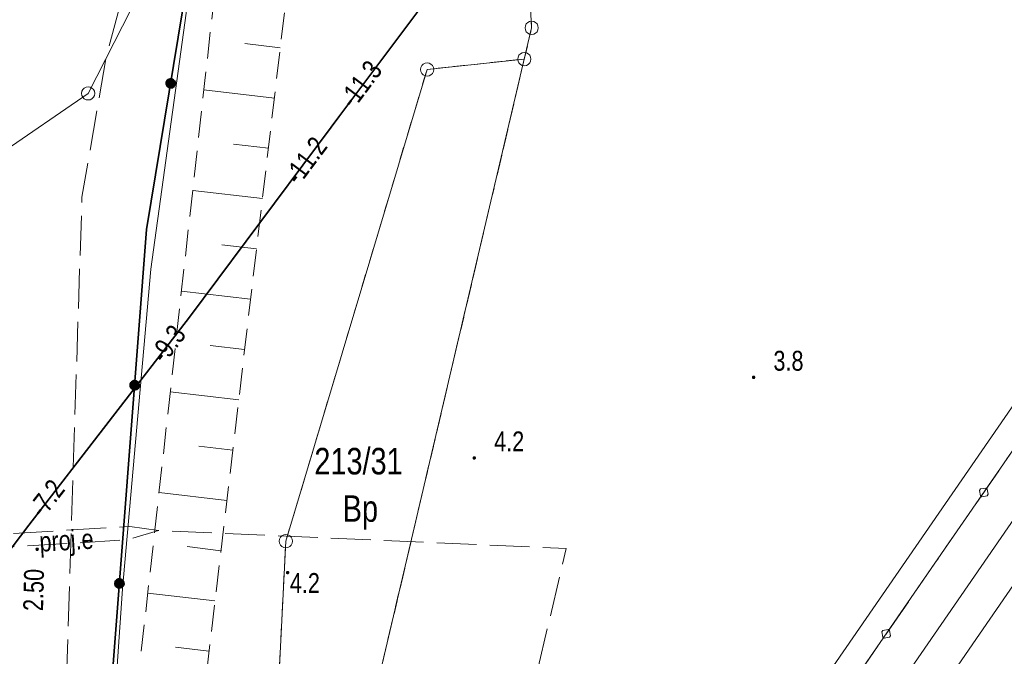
# Model space of a CAD drawing. Header units: metres. Extents: x 5450672 to 5451002, y 5973437 to 5973741.
# Tile 25 of 54: x 5450800 to 5450837, y 5973650 to 5973674. Entities that reach past the tile are written whole.
import ezdxf
from ezdxf.enums import TextEntityAlignment as Align

# ---------------------------------------------------------------- set-up
doc = ezdxf.new("R2010")
doc.units = ezdxf.units.M
for name, pattern in [('L_0_03', [1, 0.5, -0.5]), ('L_0_04', [1.5, 1, -0.5]), ('L_0_06', [2, 1.5, -0.5])]:
    doc.linetypes.add(name, pattern=pattern)
for name, color, linetype, lineweight in [('GEPPGD', 7, 'CONTINUOUS', 18), ('GESDZI', 7, 'CONTINUOUS', 18), ('GESDZI_O', 7, 'CONTINUOUS', 18), ('GESUZY', 96, 'CONTINUOUS', 18), ('GESUZY_O', 96, 'CONTINUOUS', 18), ('GSLKBA', 7, 'CONTINUOUS', 18), ('GSLKOG', 7, 'CONTINUOUS', 35), ('GSPWPN', 7, 'CONTINUOUS', 13), ('GSPWPN_O', 7, 'CONTINUOUS', 13), ('GSPWPS', 7, 'CONTINUOUS', 13), ('GSPWPS_O', 7, 'CONTINUOUS', 13), ('GSSINK', 7, 'CONTINUOUS', 18), ('GSSKOA', 7, 'CONTINUOUS', 18), ('GSSZSN', 7, 'CONTINUOUS', 18), ('GULEPR', 1, 'CONTINUOUS', 18), ('GULEPR_O', 1, 'CONTINUOUS', 18), ('GULKPR', 36, 'CONTINUOUS', 18), ('GULLOB', 7, 'CONTINUOUS', 35), ('GULTPR', 30, 'CONTINUOUS', 18), ('GULWPR', 5, 'CONTINUOUS', 18), ('GUPPRZ_O', 7, 'CONTINUOUS', 18)]:
    doc.layers.add(name, color=color, linetype=linetype, lineweight=lineweight)
doc.styles.add('Arial', font='Arial.ttf')

msp = doc.modelspace()

# ---------------------------------------------------------------- hatches: boundary and pattern name
at = {"layer": 'GSLKOG', "linetype": 'Continuous', "lineweight": 35, "true_color": 0x000000}
for points in [[(5450805.746, 5973671.686), (5450805.707, 5973671.71), (5450805.676, 5973671.743), (5450805.654, 5973671.784), (5450805.644, 5973671.828), (5450805.645, 5973671.874), (5450805.659, 5973671.918), (5450805.683, 5973671.956), (5450805.716, 5973671.988), (5450805.756, 5973672.009), (5450805.801, 5973672.02), (5450805.846, 5973672.018), (5450805.89, 5973672.005), (5450805.929, 5973671.981), (5450805.96, 5973671.947), (5450805.982, 5973671.907), (5450805.992, 5973671.863), (5450805.991, 5973671.817), (5450805.977, 5973671.773), (5450805.953, 5973671.735), (5450805.92, 5973671.703), (5450805.88, 5973671.682), (5450805.835, 5973671.671), (5450805.79, 5973671.673)], [(5450805.746, 5973671.686), (5450805.707, 5973671.71), (5450805.676, 5973671.743), (5450805.654, 5973671.784), (5450805.644, 5973671.828), (5450805.645, 5973671.874), (5450805.659, 5973671.918), (5450805.683, 5973671.956), (5450805.716, 5973671.988), (5450805.756, 5973672.009), (5450805.801, 5973672.02), (5450805.846, 5973672.018), (5450805.89, 5973672.005), (5450805.929, 5973671.981), (5450805.96, 5973671.947), (5450805.982, 5973671.907), (5450805.992, 5973671.863), (5450805.991, 5973671.817), (5450805.977, 5973671.773), (5450805.953, 5973671.735), (5450805.92, 5973671.703), (5450805.88, 5973671.682), (5450805.835, 5973671.671), (5450805.79, 5973671.673)], [(5450804.401, 5973660.292), (5450804.36, 5973660.312), (5450804.326, 5973660.343), (5450804.301, 5973660.381), (5450804.287, 5973660.425), (5450804.284, 5973660.47), (5450804.294, 5973660.515), (5450804.314, 5973660.556), (5450804.345, 5973660.59), (5450804.383, 5973660.615), (5450804.427, 5973660.629), (5450804.472, 5973660.631), (5450804.517, 5973660.622), (5450804.558, 5973660.601), (5450804.592, 5973660.571), (5450804.617, 5973660.532), (5450804.631, 5973660.489), (5450804.633, 5973660.443), (5450804.624, 5973660.399), (5450804.603, 5973660.358), (5450804.573, 5973660.324), (5450804.535, 5973660.299), (5450804.491, 5973660.285), (5450804.445, 5973660.282)], [(5450804.401, 5973660.292), (5450804.36, 5973660.312), (5450804.326, 5973660.343), (5450804.301, 5973660.381), (5450804.287, 5973660.425), (5450804.284, 5973660.47), (5450804.294, 5973660.515), (5450804.314, 5973660.556), (5450804.345, 5973660.59), (5450804.383, 5973660.615), (5450804.427, 5973660.629), (5450804.472, 5973660.631), (5450804.517, 5973660.622), (5450804.558, 5973660.601), (5450804.592, 5973660.571), (5450804.617, 5973660.532), (5450804.631, 5973660.489), (5450804.633, 5973660.443), (5450804.624, 5973660.399), (5450804.603, 5973660.358), (5450804.573, 5973660.324), (5450804.535, 5973660.299), (5450804.491, 5973660.285), (5450804.445, 5973660.282)], [(5450803.825, 5973652.814), (5450803.785, 5973652.834), (5450803.751, 5973652.865), (5450803.726, 5973652.903), (5450803.711, 5973652.947), (5450803.709, 5973652.992), (5450803.718, 5973653.037), (5450803.739, 5973653.078), (5450803.77, 5973653.112), (5450803.808, 5973653.137), (5450803.851, 5973653.151), (5450803.897, 5973653.153), (5450803.942, 5973653.144), (5450803.982, 5973653.123), (5450804.016, 5973653.093), (5450804.041, 5973653.055), (5450804.055, 5973653.011), (5450804.058, 5973652.965), (5450804.049, 5973652.921), (5450804.028, 5973652.88), (5450803.997, 5973652.846), (5450803.959, 5973652.821), (5450803.916, 5973652.807), (5450803.87, 5973652.804)], [(5450803.825, 5973652.814), (5450803.785, 5973652.834), (5450803.751, 5973652.865), (5450803.726, 5973652.903), (5450803.711, 5973652.947), (5450803.709, 5973652.992), (5450803.718, 5973653.037), (5450803.739, 5973653.078), (5450803.77, 5973653.112), (5450803.808, 5973653.137), (5450803.851, 5973653.151), (5450803.897, 5973653.153), (5450803.942, 5973653.144), (5450803.982, 5973653.123), (5450804.016, 5973653.093), (5450804.041, 5973653.055), (5450804.055, 5973653.011), (5450804.058, 5973652.965), (5450804.049, 5973652.921), (5450804.028, 5973652.88), (5450803.997, 5973652.846), (5450803.959, 5973652.821), (5450803.916, 5973652.807), (5450803.87, 5973652.804)]]:
    msp.add_hatch(color=18, dxfattribs=at).paths.add_polyline_path(points)
at = {"layer": 'GSPWPN', "linetype": 'Continuous', "lineweight": 13, "true_color": 0x000000}
for points in [[(5450827.766, 5973660.767), (5450827.77, 5973660.778), (5450827.777, 5973660.787), (5450827.787, 5973660.794), (5450827.797, 5973660.798), (5450827.809, 5973660.8), (5450827.821, 5973660.798), (5450827.832, 5973660.794), (5450827.841, 5973660.787), (5450827.848, 5973660.778), (5450827.852, 5973660.767), (5450827.854, 5973660.755), (5450827.852, 5973660.743), (5450827.848, 5973660.733), (5450827.841, 5973660.723), (5450827.832, 5973660.716), (5450827.821, 5973660.712), (5450827.809, 5973660.71), (5450827.797, 5973660.712), (5450827.787, 5973660.716), (5450827.777, 5973660.723), (5450827.77, 5973660.733), (5450827.766, 5973660.743), (5450827.764, 5973660.755)], [(5450817.227, 5973657.725), (5450817.231, 5973657.736), (5450817.238, 5973657.745), (5450817.247, 5973657.752), (5450817.258, 5973657.756), (5450817.27, 5973657.758), (5450817.282, 5973657.756), (5450817.293, 5973657.752), (5450817.302, 5973657.745), (5450817.309, 5973657.736), (5450817.313, 5973657.725), (5450817.315, 5973657.713), (5450817.313, 5973657.701), (5450817.309, 5973657.691), (5450817.302, 5973657.681), (5450817.293, 5973657.674), (5450817.282, 5973657.67), (5450817.27, 5973657.668), (5450817.258, 5973657.67), (5450817.247, 5973657.674), (5450817.238, 5973657.681), (5450817.231, 5973657.691), (5450817.227, 5973657.701), (5450817.225, 5973657.713)], [(5450810.187, 5973653.402), (5450810.191, 5973653.412), (5450810.198, 5973653.422), (5450810.207, 5973653.429), (5450810.218, 5973653.433), (5450810.23, 5973653.435), (5450810.242, 5973653.433), (5450810.252, 5973653.429), (5450810.262, 5973653.422), (5450810.269, 5973653.412), (5450810.273, 5973653.402), (5450810.275, 5973653.39), (5450810.273, 5973653.378), (5450810.269, 5973653.367), (5450810.262, 5973653.358), (5450810.252, 5973653.351), (5450810.242, 5973653.347), (5450810.23, 5973653.345), (5450810.218, 5973653.347), (5450810.207, 5973653.351), (5450810.198, 5973653.358), (5450810.191, 5973653.367), (5450810.187, 5973653.378), (5450810.185, 5973653.39)]]:
    msp.add_hatch(color=18, dxfattribs=at).paths.add_polyline_path(points)
at = {"layer": 'GSPWPS', "linetype": 'Continuous', "lineweight": 13, "true_color": 0x000000}
msp.add_hatch(color=18, dxfattribs=at).paths.add_polyline_path([(5450800.737, 5973654.282), (5450800.741, 5973654.293), (5450800.748, 5973654.302), (5450800.758, 5973654.309), (5450800.768, 5973654.313), (5450800.78, 5973654.315), (5450800.792, 5973654.313), (5450800.803, 5973654.309), (5450800.812, 5973654.302), (5450800.819, 5973654.293), (5450800.823, 5973654.282), (5450800.825, 5973654.27), (5450800.823, 5973654.258), (5450800.819, 5973654.247), (5450800.812, 5973654.238), (5450800.803, 5973654.231), (5450800.792, 5973654.227), (5450800.78, 5973654.225), (5450800.768, 5973654.227), (5450800.758, 5973654.231), (5450800.748, 5973654.238), (5450800.741, 5973654.247), (5450800.737, 5973654.258), (5450800.735, 5973654.27)])

# ---------------------------------------------------------------- linework, layer by layer
at = {"layer": 'GEPPGD', "color": 7, "linetype": 'Continuous', "lineweight": 18, "flags": 128}
for points in [[(5450819.437, 5973674.191), (5450819.514, 5973674.179), (5450819.584, 5973674.143), (5450819.639, 5973674.088), (5450819.675, 5973674.018), (5450819.687, 5973673.941), (5450819.675, 5973673.864), (5450819.639, 5973673.794), (5450819.584, 5973673.739), (5450819.514, 5973673.703), (5450819.437, 5973673.691), (5450819.36, 5973673.703), (5450819.29, 5973673.739), (5450819.235, 5973673.794), (5450819.199, 5973673.864), (5450819.187, 5973673.941), (5450819.199, 5973674.018), (5450819.235, 5973674.088), (5450819.29, 5973674.143), (5450819.36, 5973674.179)], [(5450819.16, 5973673.013), (5450819.238, 5973673.001), (5450819.307, 5973672.965), (5450819.363, 5973672.91), (5450819.398, 5973672.84), (5450819.41, 5973672.763), (5450819.398, 5973672.686), (5450819.363, 5973672.616), (5450819.307, 5973672.561), (5450819.238, 5973672.525), (5450819.16, 5973672.513), (5450819.083, 5973672.525), (5450819.013, 5973672.561), (5450818.958, 5973672.616), (5450818.923, 5973672.686), (5450818.91, 5973672.763), (5450818.923, 5973672.84), (5450818.958, 5973672.91), (5450819.013, 5973672.965), (5450819.083, 5973673.001)], [(5450815.49, 5973672.619), (5450815.567, 5973672.607), (5450815.637, 5973672.571), (5450815.692, 5973672.516), (5450815.728, 5973672.446), (5450815.74, 5973672.369), (5450815.728, 5973672.292), (5450815.692, 5973672.222), (5450815.637, 5973672.167), (5450815.567, 5973672.131), (5450815.49, 5973672.119), (5450815.413, 5973672.131), (5450815.343, 5973672.167), (5450815.288, 5973672.222), (5450815.252, 5973672.292), (5450815.24, 5973672.369), (5450815.252, 5973672.446), (5450815.288, 5973672.516), (5450815.343, 5973672.571), (5450815.413, 5973672.607)], [(5450802.7, 5973671.718), (5450802.778, 5973671.706), (5450802.847, 5973671.67), (5450802.903, 5973671.615), (5450802.938, 5973671.545), (5450802.95, 5973671.468), (5450802.938, 5973671.39), (5450802.903, 5973671.321), (5450802.847, 5973671.265), (5450802.778, 5973671.23), (5450802.7, 5973671.218), (5450802.623, 5973671.23), (5450802.553, 5973671.265), (5450802.498, 5973671.321), (5450802.463, 5973671.39), (5450802.45, 5973671.468), (5450802.463, 5973671.545), (5450802.498, 5973671.615), (5450802.553, 5973671.67), (5450802.623, 5973671.706)], [(5450810.161, 5973654.822), (5450810.238, 5973654.81), (5450810.308, 5973654.774), (5450810.363, 5973654.719), (5450810.398, 5973654.649), (5450810.411, 5973654.572), (5450810.398, 5973654.495), (5450810.363, 5973654.425), (5450810.308, 5973654.37), (5450810.238, 5973654.334), (5450810.161, 5973654.322), (5450810.083, 5973654.334), (5450810.014, 5973654.37), (5450809.958, 5973654.425), (5450809.923, 5973654.495), (5450809.911, 5973654.572), (5450809.923, 5973654.649), (5450809.958, 5973654.719), (5450810.014, 5973654.774), (5450810.083, 5973654.81)]]:
    msp.add_lwpolyline(points, close=True, dxfattribs=at)
at = {"layer": 'GESDZI', "color": 7, "linetype": 'Continuous', "lineweight": 18, "flags": 128}
for points in [[(5450807.476, 5973601.576), (5450808.863, 5973628.928), (5450819.16, 5973672.763), (5450819.437, 5973673.941), (5450818.977, 5973683.131), (5450807.358, 5973687.205), (5450804.975, 5973675.934), (5450802.7, 5973671.468), (5450799.364, 5973669.173), (5450794.971, 5973668.849), (5450790.95, 5973669.536), (5450786.49, 5973671.611), (5450785.758, 5973672.485), (5450786.601, 5973691.379), (5450800.075, 5973694.622), (5450865.818, 5973699.65)], [(5450791.886, 5973593.932), (5450794.306, 5973621.611), (5450797.283, 5973643.704), (5450796.981, 5973647.297), (5450795.474, 5973651.056), (5450793.419, 5973652.999), (5450790.155, 5973654.477), (5450784.903, 5973655.964), (5450785.758, 5973672.485), (5450786.49, 5973671.611), (5450790.95, 5973669.536), (5450794.971, 5973668.849), (5450799.364, 5973669.173), (5450802.7, 5973671.468), (5450804.975, 5973675.934), (5450807.358, 5973687.205), (5450818.977, 5973683.131), (5450819.437, 5973673.941), (5450819.16, 5973672.763), (5450815.49, 5973672.369), (5450810.161, 5973654.572), (5450808.863, 5973628.928), (5450806.757, 5973619.962), (5450807.476, 5973601.576)]]:
    msp.add_lwpolyline(points, dxfattribs=at)
msp.add_lwpolyline([(5450810.161, 5973654.572), (5450815.49, 5973672.369), (5450819.16, 5973672.763), (5450808.863, 5973628.928)], close=True, dxfattribs=at)
at = {"layer": 'GESUZY', "color": 96, "linetype": 'L_0_03', "lineweight": 18, "flags": 128}
for points in [[(5450818.977, 5973683.131), (5450819.437, 5973673.941)], [(5450819.437, 5973673.941), (5450818.977, 5973683.131)], [(5450819.437, 5973673.941), (5450819.16, 5973672.763)], [(5450819.16, 5973672.763), (5450819.437, 5973673.941)], [(5450819.16, 5973672.763), (5450808.863, 5973628.928)], [(5450815.49, 5973672.369), (5450819.16, 5973672.763)], [(5450810.161, 5973654.572), (5450815.49, 5973672.369)], [(5450808.863, 5973628.928), (5450810.161, 5973654.572)]]:
    msp.add_lwpolyline(points, dxfattribs=at)
msp.add_lwpolyline([(5450810.161, 5973654.572), (5450815.49, 5973672.369), (5450819.16, 5973672.763), (5450808.863, 5973628.928)], close=True, dxfattribs=at)
at = {"layer": 'GSLKBA', "color": 7, "linetype": 'Continuous', "lineweight": 18, "flags": 128}
msp.add_lwpolyline([(5450840.33, 5973661.97), (5450834.65, 5973653.74), (5450828.99, 5973645.53), (5450823.28, 5973637.27), (5450817.62, 5973629.05), (5450811.93, 5973620.82), (5450806.24, 5973612.58), (5450800.57, 5973604.34), (5450794.91, 5973596.12), (5450789.24, 5973587.88), (5450783.54, 5973579.66), (5450777.88, 5973571.45), (5450772.2, 5973563.2), (5450766.52, 5973554.96), (5450760.82, 5973546.72), (5450755.17, 5973538.49), (5450749.5, 5973530.31), (5450737.66, 5973514.64), (5450732.736, 5973508.76)], dxfattribs=at)
for points in [[(5450836.568, 5973656.578), (5450836.623, 5973656.54), (5450836.659, 5973656.343), (5450836.621, 5973656.288), (5450836.424, 5973656.252), (5450836.369, 5973656.29), (5450836.333, 5973656.487), (5450836.371, 5973656.542)], [(5450836.568, 5973656.578), (5450836.623, 5973656.54), (5450836.659, 5973656.343), (5450836.621, 5973656.288), (5450836.424, 5973656.252), (5450836.369, 5973656.29), (5450836.333, 5973656.487), (5450836.371, 5973656.542)], [(5450832.885, 5973651.239), (5450832.94, 5973651.201), (5450832.976, 5973651.004), (5450832.938, 5973650.949), (5450832.742, 5973650.913), (5450832.686, 5973650.951), (5450832.65, 5973651.148), (5450832.688, 5973651.203)], [(5450832.885, 5973651.239), (5450832.94, 5973651.201), (5450832.976, 5973651.004), (5450832.938, 5973650.949), (5450832.742, 5973650.913), (5450832.686, 5973650.951), (5450832.65, 5973651.148), (5450832.688, 5973651.203)]]:
    msp.add_lwpolyline(points, close=True, dxfattribs=at)
at = {"layer": 'GSLKOG', "color": 7, "linetype": 'Continuous', "lineweight": 35, "flags": 128}
msp.add_lwpolyline([(5450797.036, 5973558.997), (5450798.562, 5973588.578), (5450801.705, 5973624.67), (5450804.911, 5973666.332), (5450809.16, 5973692.16)], dxfattribs=at)
for points in [[(5450805.746, 5973671.686), (5450805.707, 5973671.71), (5450805.676, 5973671.743), (5450805.654, 5973671.784), (5450805.644, 5973671.828), (5450805.645, 5973671.874), (5450805.659, 5973671.918), (5450805.683, 5973671.956), (5450805.716, 5973671.988), (5450805.756, 5973672.009), (5450805.801, 5973672.02), (5450805.846, 5973672.018), (5450805.89, 5973672.005), (5450805.929, 5973671.981), (5450805.96, 5973671.947), (5450805.982, 5973671.907), (5450805.992, 5973671.863), (5450805.991, 5973671.817), (5450805.977, 5973671.773), (5450805.953, 5973671.735), (5450805.92, 5973671.703), (5450805.88, 5973671.682), (5450805.835, 5973671.671), (5450805.79, 5973671.673)], [(5450805.746, 5973671.686), (5450805.707, 5973671.71), (5450805.676, 5973671.743), (5450805.654, 5973671.784), (5450805.644, 5973671.828), (5450805.645, 5973671.874), (5450805.659, 5973671.918), (5450805.683, 5973671.956), (5450805.716, 5973671.988), (5450805.756, 5973672.009), (5450805.801, 5973672.02), (5450805.846, 5973672.018), (5450805.89, 5973672.005), (5450805.929, 5973671.981), (5450805.96, 5973671.947), (5450805.982, 5973671.907), (5450805.992, 5973671.863), (5450805.991, 5973671.817), (5450805.977, 5973671.773), (5450805.953, 5973671.735), (5450805.92, 5973671.703), (5450805.88, 5973671.682), (5450805.835, 5973671.671), (5450805.79, 5973671.673)], [(5450804.401, 5973660.292), (5450804.36, 5973660.312), (5450804.326, 5973660.343), (5450804.301, 5973660.381), (5450804.287, 5973660.425), (5450804.284, 5973660.47), (5450804.294, 5973660.515), (5450804.314, 5973660.556), (5450804.345, 5973660.59), (5450804.383, 5973660.615), (5450804.427, 5973660.629), (5450804.472, 5973660.631), (5450804.517, 5973660.622), (5450804.558, 5973660.601), (5450804.592, 5973660.571), (5450804.617, 5973660.532), (5450804.631, 5973660.489), (5450804.633, 5973660.443), (5450804.624, 5973660.399), (5450804.603, 5973660.358), (5450804.573, 5973660.324), (5450804.535, 5973660.299), (5450804.491, 5973660.285), (5450804.445, 5973660.282)], [(5450804.401, 5973660.292), (5450804.36, 5973660.312), (5450804.326, 5973660.343), (5450804.301, 5973660.381), (5450804.287, 5973660.425), (5450804.284, 5973660.47), (5450804.294, 5973660.515), (5450804.314, 5973660.556), (5450804.345, 5973660.59), (5450804.383, 5973660.615), (5450804.427, 5973660.629), (5450804.472, 5973660.631), (5450804.517, 5973660.622), (5450804.558, 5973660.601), (5450804.592, 5973660.571), (5450804.617, 5973660.532), (5450804.631, 5973660.489), (5450804.633, 5973660.443), (5450804.624, 5973660.399), (5450804.603, 5973660.358), (5450804.573, 5973660.324), (5450804.535, 5973660.299), (5450804.491, 5973660.285), (5450804.445, 5973660.282)], [(5450803.825, 5973652.814), (5450803.785, 5973652.834), (5450803.751, 5973652.865), (5450803.726, 5973652.903), (5450803.711, 5973652.947), (5450803.709, 5973652.992), (5450803.718, 5973653.037), (5450803.739, 5973653.078), (5450803.77, 5973653.112), (5450803.808, 5973653.137), (5450803.851, 5973653.151), (5450803.897, 5973653.153), (5450803.942, 5973653.144), (5450803.982, 5973653.123), (5450804.016, 5973653.093), (5450804.041, 5973653.055), (5450804.055, 5973653.011), (5450804.058, 5973652.965), (5450804.049, 5973652.921), (5450804.028, 5973652.88), (5450803.997, 5973652.846), (5450803.959, 5973652.821), (5450803.916, 5973652.807), (5450803.87, 5973652.804)], [(5450803.825, 5973652.814), (5450803.785, 5973652.834), (5450803.751, 5973652.865), (5450803.726, 5973652.903), (5450803.711, 5973652.947), (5450803.709, 5973652.992), (5450803.718, 5973653.037), (5450803.739, 5973653.078), (5450803.77, 5973653.112), (5450803.808, 5973653.137), (5450803.851, 5973653.151), (5450803.897, 5973653.153), (5450803.942, 5973653.144), (5450803.982, 5973653.123), (5450804.016, 5973653.093), (5450804.041, 5973653.055), (5450804.055, 5973653.011), (5450804.058, 5973652.965), (5450804.049, 5973652.921), (5450804.028, 5973652.88), (5450803.997, 5973652.846), (5450803.959, 5973652.821), (5450803.916, 5973652.807), (5450803.87, 5973652.804)]]:
    msp.add_lwpolyline(points, close=True, dxfattribs=at)
at = {"layer": 'GSPWPN', "color": 7, "linetype": 'Continuous', "lineweight": 13, "flags": 128}
for points in [[(5450827.766, 5973660.767), (5450827.77, 5973660.778), (5450827.777, 5973660.787), (5450827.787, 5973660.794), (5450827.797, 5973660.798), (5450827.809, 5973660.8), (5450827.821, 5973660.798), (5450827.832, 5973660.794), (5450827.841, 5973660.787), (5450827.848, 5973660.778), (5450827.852, 5973660.767), (5450827.854, 5973660.755), (5450827.852, 5973660.743), (5450827.848, 5973660.733), (5450827.841, 5973660.723), (5450827.832, 5973660.716), (5450827.821, 5973660.712), (5450827.809, 5973660.71), (5450827.797, 5973660.712), (5450827.787, 5973660.716), (5450827.777, 5973660.723), (5450827.77, 5973660.733), (5450827.766, 5973660.743), (5450827.764, 5973660.755)], [(5450817.227, 5973657.725), (5450817.231, 5973657.736), (5450817.238, 5973657.745), (5450817.247, 5973657.752), (5450817.258, 5973657.756), (5450817.27, 5973657.758), (5450817.282, 5973657.756), (5450817.293, 5973657.752), (5450817.302, 5973657.745), (5450817.309, 5973657.736), (5450817.313, 5973657.725), (5450817.315, 5973657.713), (5450817.313, 5973657.701), (5450817.309, 5973657.691), (5450817.302, 5973657.681), (5450817.293, 5973657.674), (5450817.282, 5973657.67), (5450817.27, 5973657.668), (5450817.258, 5973657.67), (5450817.247, 5973657.674), (5450817.238, 5973657.681), (5450817.231, 5973657.691), (5450817.227, 5973657.701), (5450817.225, 5973657.713)], [(5450810.187, 5973653.402), (5450810.191, 5973653.412), (5450810.198, 5973653.422), (5450810.207, 5973653.429), (5450810.218, 5973653.433), (5450810.23, 5973653.435), (5450810.242, 5973653.433), (5450810.252, 5973653.429), (5450810.262, 5973653.422), (5450810.269, 5973653.412), (5450810.273, 5973653.402), (5450810.275, 5973653.39), (5450810.273, 5973653.378), (5450810.269, 5973653.367), (5450810.262, 5973653.358), (5450810.252, 5973653.351), (5450810.242, 5973653.347), (5450810.23, 5973653.345), (5450810.218, 5973653.347), (5450810.207, 5973653.351), (5450810.198, 5973653.358), (5450810.191, 5973653.367), (5450810.187, 5973653.378), (5450810.185, 5973653.39)]]:
    msp.add_lwpolyline(points, close=True, dxfattribs=at)
at = {"layer": 'GSPWPS', "color": 7, "linetype": 'Continuous', "lineweight": 13, "flags": 128}
msp.add_lwpolyline([(5450800.737, 5973654.282), (5450800.741, 5973654.293), (5450800.748, 5973654.302), (5450800.758, 5973654.309), (5450800.768, 5973654.313), (5450800.78, 5973654.315), (5450800.792, 5973654.313), (5450800.803, 5973654.309), (5450800.812, 5973654.302), (5450800.819, 5973654.293), (5450800.823, 5973654.282), (5450800.825, 5973654.27), (5450800.823, 5973654.258), (5450800.819, 5973654.247), (5450800.812, 5973654.238), (5450800.803, 5973654.231), (5450800.792, 5973654.227), (5450800.78, 5973654.225), (5450800.768, 5973654.227), (5450800.758, 5973654.231), (5450800.748, 5973654.238), (5450800.741, 5973654.247), (5450800.737, 5973654.258), (5450800.735, 5973654.27)], close=True, dxfattribs=at)
at = {"layer": 'GSSINK', "color": 7, "linetype": 'Continuous', "lineweight": 18, "flags": 128}
msp.add_lwpolyline([(5450898.152, 5973724.595), (5450895.74, 5973721.1), (5450888.37, 5973710.41), (5450864.3, 5973675.5), (5450848.97, 5973653.28), (5450825.56, 5973619.34), (5450800.71, 5973583.31), (5450779.56, 5973552.63), (5450763.23, 5973528.96), (5450755.93, 5973518.6), (5450744.27, 5973503.7), (5450743.237, 5973502.493), (5450731.904, 5973509.257), (5450733.85, 5973511.51), (5450743.62, 5973523.84), (5450753.2, 5973537.31), (5450769.65, 5973561.17), (5450790.4, 5973591.26), (5450815.86, 5973628.18), (5450837.29, 5973659.24), (5450849.91, 5973677.54), (5450875.1, 5973714.07), (5450885.68, 5973729.4), (5450890.128, 5973735.85)], close=True, dxfattribs=at)
at = {"layer": 'GSSKOA', "color": 7, "linetype": 'L_0_06', "lineweight": 18, "flags": 128}
msp.add_lwpolyline([(5450732.736, 5973508.76), (5450737.66, 5973514.64), (5450749.5, 5973530.31), (5450755.17, 5973538.49), (5450760.82, 5973546.72), (5450766.52, 5973554.96), (5450772.2, 5973563.2), (5450777.88, 5973571.45), (5450783.54, 5973579.66), (5450789.24, 5973587.88), (5450794.91, 5973596.12), (5450800.57, 5973604.34), (5450806.24, 5973612.58), (5450811.93, 5973620.82), (5450817.62, 5973629.05), (5450823.28, 5973637.27), (5450828.99, 5973645.53), (5450834.65, 5973653.74), (5450840.33, 5973661.97), (5450846, 5973670.19), (5450851.68, 5973678.41), (5450857.36, 5973686.66), (5450863.04, 5973694.89), (5450868.71, 5973703.12), (5450874.38, 5973711.36), (5450880.05, 5973719.59), (5450886, 5973727.66), (5450889.17, 5973732.44), (5450890.749, 5973734.979), (5450897.56, 5973725.426), (5450894.88, 5973721.54), (5450889.21, 5973713.32), (5450883.53, 5973705.06), (5450877.87, 5973696.85), (5450872.16, 5973688.6), (5450866.48, 5973680.36), (5450860.82, 5973672.13), (5450855.15, 5973663.92), (5450843.79, 5973647.45), (5450838.11, 5973639.2), (5450832.42, 5973630.97), (5450826.76, 5973622.77), (5450821.08, 5973614.52), (5450815.4, 5973606.29), (5450809.71, 5973598.04), (5450804.06, 5973589.82), (5450798.36, 5973581.56), (5450792.67, 5973573.31), (5450787, 5973565.1), (5450781.33, 5973556.88), (5450775.66, 5973548.65), (5450769.97, 5973540.41), (5450764.29, 5973532.18), (5450758.55, 5973523.94), (5450752.58, 5973515.69), (5450746.3, 5973507.68), (5450742.38, 5973503.004)], close=True, dxfattribs=at)
msp.add_lwpolyline([(5450801.37, 5973633.37), (5450802.47, 5973667.55), (5450803.38, 5973672.81), (5450808.623, 5973692.305), (5450804.502, 5973693.415), (5450801.64, 5973683.33), (5450798.14, 5973694.15), (5450789.839, 5973716.651)], dxfattribs=at)
at = {"layer": 'GSSZSN', "color": 7, "linetype": 'L_0_04', "lineweight": 18, "flags": 128}
msp.add_lwpolyline([(5450818.45, 5973557.188), (5450808.234, 5973555.433), (5450798.277, 5973559.212), (5450797.972, 5973565.973), (5450801.66, 5973613.898), (5450804.167, 5973645.547), (5450807.984, 5973679.8), (5450808.868, 5973682.985), (5450811.166, 5973684.148), (5450819.552, 5973685.926), (5450821.497, 5973688.534), (5450825.801, 5973709.705), (5450827.215, 5973715.171), (5450829.731, 5973719.084), (5450833.297, 5973721.491), (5450839.117, 5973723.301), (5450843.749, 5973721.386), (5450848.461, 5973715.814), (5450864.515, 5973691.249), (5450868.122, 5973691.044), (5450874.059, 5973691.36), (5450876.886, 5973690.278), (5450880.267, 5973689.097), (5450881.568, 5973684.832), (5450884.696, 5973681.386), (5450886.853, 5973673.28), (5450887.602, 5973662.576), (5450892.08, 5973655.703), (5450897.732, 5973650.875), (5450903.565, 5973641.298), (5450907.76, 5973629.478), (5450907.346, 5973626.635), (5450911.819, 5973620.178), (5450919.178, 5973605.245), (5450919.955, 5973601.099), (5450915.396, 5973597.141), (5450911.823, 5973594.348), (5450902.916, 5973590.084), (5450896.348, 5973587.777), (5450901.978, 5973591.72), (5450909.43, 5973596.391), (5450913.13, 5973597.606), (5450915.692, 5973601.896), (5450915.969, 5973604.486), (5450913.293, 5973607.446), (5450907.163, 5973614.526), (5450903.506, 5973622.627), (5450900.307, 5973634.637), (5450896.704, 5973644.393), (5450890.394, 5973650.662), (5450882.83, 5973662.338), (5450880.568, 5973679.011), (5450878.739, 5973684.457), (5450876.712, 5973686.629), (5450873.526, 5973686.87), (5450867.674, 5973685.406), (5450864.416, 5973685.264), (5450861.02, 5973687.326), (5450854.561, 5973698.631), (5450843.762, 5973713.773), (5450839.748, 5973716.996), (5450834.992, 5973715.391), (5450831.763, 5973713.388), (5450830.561, 5973708.856), (5450826.828, 5973687.551), (5450824.892, 5973683.307), (5450820.381, 5973679.728), (5450812.26, 5973679.01), (5450810.5, 5973677.81), (5450806.635, 5973645.109), (5450803.992, 5973613.326), (5450800.182, 5973566.135), (5450800.186, 5973561.181), (5450808.424, 5973557.89), (5450817.997, 5973559.365), (5450833.061, 5973562.512)], close=True, dxfattribs=at)
at = {"layer": 'GSSZSN', "color": 7, "linetype": 'Continuous', "lineweight": 18, "flags": 128}
for points in [[(5450809.954, 5973673.191), (5450808.618, 5973673.348)], [(5450809.73, 5973671.293), (5450807.071, 5973671.607)], [(5450809.505, 5973669.396), (5450808.182, 5973669.552)], [(5450809.281, 5973667.498), (5450806.648, 5973667.809)], [(5450809.057, 5973665.601), (5450807.747, 5973665.755)], [(5450808.833, 5973663.703), (5450806.225, 5973664.011)], [(5450808.608, 5973661.805), (5450807.311, 5973661.959)], [(5450808.384, 5973659.908), (5450805.801, 5973660.213)], [(5450808.16, 5973658.01), (5450806.875, 5973658.162)], [(5450807.936, 5973656.113), (5450805.378, 5973656.415)], [(5450807.711, 5973654.215), (5450806.439, 5973654.366)], [(5450807.487, 5973652.318), (5450804.955, 5973652.617)], [(5450807.263, 5973650.42), (5450806.003, 5973650.569)]]:
    msp.add_lwpolyline(points, dxfattribs=at)
at = {"layer": 'GULEPR', "color": 1, "linetype": 'Continuous', "lineweight": 18, "flags": 128}
msp.add_lwpolyline([(5450766.204, 5973608.543), (5450777.454, 5973625.357), (5450783.101, 5973632.97), (5450788.895, 5973640.336), (5450794.789, 5973647.705), (5450800.46, 5973655.178), (5450806.53, 5973663.023), (5450811.87, 5973670.196), (5450812.159, 5973670.584), (5450817.751, 5973678.045), (5450823.04, 5973685.207), (5450823.329, 5973685.595), (5450828.846, 5973693.223), (5450834.002, 5973700.521), (5450839.555, 5973708.281), (5450845.211, 5973715.963), (5450850.835, 5973723.675), (5450856.47, 5973731.367), (5450858.757, 5973734.442)], dxfattribs=at)
at = {"layer": 'GULEPR', "color": 1, "linetype": 'L_0_06', "lineweight": 18, "flags": 128}
for points in [[(5450789.461, 5973667.713), (5450796.892, 5973654.687), (5450804.273, 5973655.126), (5450805.357, 5973654.976), (5450820.742, 5973654.3), (5450814.124, 5973626.193), (5450813.497, 5973602.706), (5450821.304, 5973566.433), (5450840.051, 5973563.932), (5450875.145, 5973576.667), (5450907.685, 5973591.962), (5450908.552, 5973594.547)], [(5450796.892, 5973654.687), (5450796.916, 5973654.188), (5450804.207, 5973654.624), (5450805.357, 5973654.976)]]:
    msp.add_lwpolyline(points, dxfattribs=at)
at = {"layer": 'GULKPR', "color": 36, "linetype": 'Continuous', "lineweight": 18, "flags": 128}
for points in [[(5450891.64, 5973733.729), (5450864.09, 5973693.78), (5450752.44, 5973531.9), (5450743.95, 5973520.2), (5450734.89, 5973508.94), (5450734.04, 5973507.982)], [(5450818.597, 5973724.075), (5450815.55, 5973711.94), (5450810.95, 5973694.54), (5450809.13, 5973688.65), (5450806.72, 5973676.78), (5450805.07, 5973664.83), (5450804, 5973652.78), (5450803.17, 5973640.77), (5450802.85, 5973634.97), (5450802.3, 5973628.76), (5450801.05, 5973610.78), (5450800.34, 5973604.75)]]:
    msp.add_lwpolyline(points, dxfattribs=at)
at = {"layer": 'GULLOB', "color": 7, "linetype": 'Continuous', "lineweight": 35, "flags": 128}
msp.add_lwpolyline([(5450766.204, 5973608.543), (5450777.454, 5973625.357), (5450783.101, 5973632.97), (5450788.895, 5973640.336), (5450794.789, 5973647.705), (5450800.46, 5973655.178), (5450806.53, 5973663.023), (5450811.87, 5973670.196), (5450812.159, 5973670.584), (5450817.751, 5973678.045), (5450823.04, 5973685.207), (5450823.329, 5973685.595), (5450828.846, 5973693.223), (5450834.002, 5973700.521), (5450839.555, 5973708.281), (5450845.211, 5973715.963), (5450850.835, 5973723.675), (5450856.47, 5973731.367), (5450858.757, 5973734.442)], dxfattribs=at)
at = {"layer": 'GULTPR', "color": 30, "linetype": 'Continuous', "lineweight": 18, "flags": 128}
msp.add_lwpolyline([(5450755.103, 5973598.838), (5450757.775, 5973601.342), (5450762.225, 5973605.269), (5450765.076, 5973607.4), (5450766.204, 5973608.543), (5450777.454, 5973625.357), (5450783.101, 5973632.97), (5450788.895, 5973640.336), (5450794.789, 5973647.705), (5450800.46, 5973655.178), (5450806.53, 5973663.023), (5450811.87, 5973670.196), (5450812.159, 5973670.584), (5450817.751, 5973678.045), (5450823.04, 5973685.207), (5450823.329, 5973685.595), (5450828.846, 5973693.223), (5450834.002, 5973700.521), (5450839.555, 5973708.281), (5450845.211, 5973715.963), (5450850.835, 5973723.675), (5450856.47, 5973731.367), (5450858.757, 5973734.442)], dxfattribs=at)
at = {"layer": 'GULWPR', "color": 5, "linetype": 'Continuous', "lineweight": 18, "flags": 128}
msp.add_lwpolyline([(5450841.35, 5973658.35), (5450836.33, 5973651.07), (5450832.09, 5973644.9)], dxfattribs=at)

# ---------------------------------------------------------------- texts
at = {"layer": 'GESDZI_O', "color": 7, "style": 'Arial', "width": 0.78}
msp.add_text('213/31', height=1, dxfattribs=at).set_placement((5450811.238, 5973658.092), align=Align.TOP_LEFT)
at = {"layer": 'GESUZY_O', "color": 96, "style": 'Arial', "width": 0.78}
msp.add_text('Bp', height=1, dxfattribs=at).set_placement((5450812.309, 5973656.305), align=Align.TOP_LEFT)
at = {"layer": 'GSPWPN_O', "color": 7, "style": 'Arial', "width": 0.78}
for s, p in [('3.8', (5450828.559, 5973661.755)), ('4.2', (5450818.02, 5973658.713)), ('4.2', (5450810.311, 5973653.37))]:
    msp.add_text(s, height=0.75, dxfattribs=at).set_placement(p, align=Align.TOP_LEFT)
at = {"layer": 'GSPWPS_O', "color": 7, "style": 'Arial', "width": 0.78}
msp.add_text('2.50', height=0.75, rotation=88.6, dxfattribs=at).set_placement((5450800.251, 5973651.947), align=Align.TOP_LEFT)
at = {"layer": 'GULEPR_O', "color": 1, "style": 'Arial', "width": 0.78}
msp.add_text('proj.e', height=0.75, rotation=3.4, dxfattribs=at).set_placement((5450800.841, 5973654.921), align=Align.TOP_LEFT)
at = {"layer": 'GUPPRZ_O', "color": 30, "style": 'Arial', "width": 0.78}
for s, rotation, p in [('-11.3', 53.1, (5450812.121, 5973671.295)), ('-11.2', 53.3, (5450810.055, 5973668.413)), ('-9.3', 53.3, (5450804.989, 5973661.68)), ('-7.2', 52.3, (5450800.412, 5973655.863))]:
    msp.add_text(s, height=0.75, rotation=rotation, dxfattribs=at).set_placement(p, align=Align.TOP_LEFT)

doc.saveas('drawing.dxf')
